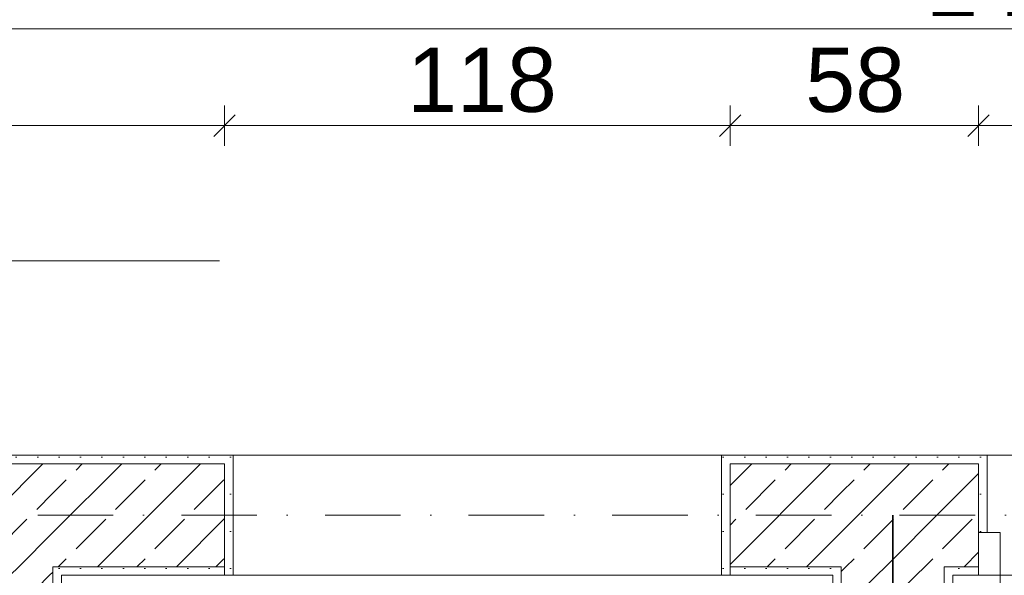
# Model space of a CAD drawing. Header units: millimetres. Extents: x -126905 to -83905, y -179170 to 5194.
# Tile 33 of 70: x -109567 to -107269, y -98007 to -96710. Entities that reach past the tile are written whole.
import ezdxf
from ezdxf.enums import TextEntityAlignment as Align

# ---------------------------------------------------------------- set-up
doc = ezdxf.new("R2010")
doc.units = ezdxf.units.MM
doc.header["$MEASUREMENT"] = 0
doc.linetypes.add('Kropki i Kreski', pattern=[335.138881, 176.388884, -88.194442, 0, -70.555556])
for name, color, linetype, lineweight in [('Nowe_0_Nr_pióra__21', 7, 'Continuous', 20), ('Nowe_Drzwi Archicad_Nr_pióra__3', 7, 'Continuous', 13), ('Nowe_Konstrukcja - Ściany zew_Nr_pióra__21', 7, 'Continuous', 20), ('Nowe_Konstrukcja - Ściany zew_Nr_pióra__3', 7, 'Continuous', 13), ('Nowe_Osie_Nr_pióra__4', 8, 'Continuous', 13), ('Nowe_Wymiarowanie - Ogólne_Nr_pióra__42', 8, 'Continuous', 25), ('Nowe_Znaczniki drzwi Archicada_Nr_pióra__2', 8, 'Continuous', 15), ('Nowe_Znaczniki drzwi Archicada_Nr_pióra__7', 7, 'Continuous', 35)]:
    doc.layers.add(name, color=color, linetype=linetype, lineweight=lineweight)
for name, color, linetype, lineweight, true_color in [('Nowe_0_Nr_pióra__8', 7, 'Continuous', 35, 0xa80f02), ('Nowe_Elementy Modelu - Strefy_Nr_pióra__121', 7, 'Continuous', 0, 0xd5e3e3), ('Nowe_Konstrukcja - Ściany zew_Nr_pióra__23', 7, 'Continuous', 13, 0x858585), ('Nowe_Wymiarowanie - Ogólne_Nr_pióra__81', 7, 'Continuous', 13, 0x6a6a6a), ('Nowe_Znaczniki drzwi Archicada_Nr_pióra__81', 7, 'Continuous', 13, 0x6a6a6a)]:
    doc.layers.add(name, color=color, linetype=linetype, lineweight=lineweight, true_color=true_color)
for name, color, linetype in [('Nowe_Konstrukcja - Ściany zew', 7, 'Continuous'), ('Nowe_Osie', 7, 'Continuous'), ('Nowe_Wymiarowanie - Ogólne', 7, 'Continuous'), ('Nowe_Znaczniki drzwi Archicada', 7, 'Continuous')]:
    doc.layers.add(name, color=color, linetype=linetype)
doc.styles.add('STYL_AUTOMATYCZNY_1', font='arial.ttf')
doc.linetypes.add('REI 60', pattern='A,0,[1,PB-ARCH-003 RZUT I PIÄTRA_1.Kondygnacja (1)1.Shx,S=5.15873,R=0,X=0,Y=-0.001199],-650,0', length=650)
doc.dimstyles.new('STYL_AUTOMATYCZNY__1', dxfattribs={"dimtxt": 150, "dimasz": 47.5, "dimexe": 0.18, "dimexo": 0.0625, "dimgap": 0, "dimtad": 1, "dimtih": 1, "dimtoh": 1, "dimdec": 0, "dimlfac": 0.1, "dimzin": 0, "dimdsep": 46, "dimtxsty": 'STYL_AUTOMATYCZNY_1', "dimblk": 'ARROWHEAD_6', "dimblk1": 'ARROWHEAD_6', "dimblk2": 'ARROWHEAD_6', "dimcen": 0.09, "dimse1": 1, "dimse2": 1, "dimclrd": 256, "dimclre": 256, "dimclrt": 8, "dimazin": 0, "dimtfac": 1, "dimtdec": 4, "dimtmove": 0, "dimatfit": 3, "dimfxl": 0, "dimtolj": 1, "dimtzin": 0, "dimarcsym": 0})
doc.dimstyles.new('STYL_AUTOMATYCZNY__2', dxfattribs={"dimtxt": 150, "dimasz": 47.5, "dimexe": 0.18, "dimexo": 0.0625, "dimgap": 0, "dimtad": 1, "dimdec": 0, "dimlfac": 0.1, "dimzin": 0, "dimdsep": 46, "dimtxsty": 'STYL_AUTOMATYCZNY_1', "dimblk": 'ARROWHEAD_6', "dimblk1": 'ARROWHEAD_6', "dimblk2": 'ARROWHEAD_6', "dimcen": 0.09, "dimse1": 1, "dimse2": 1, "dimclrd": 256, "dimclre": 256, "dimclrt": 8, "dimazin": 0, "dimtfac": 1, "dimtdec": 4, "dimtmove": 0, "dimatfit": 3, "dimfxl": 0, "dimtolj": 1, "dimtzin": 0, "dimarcsym": 0})
pattern_1 = [(0, (0, 0), (0, 86.60254), [0, -50]), (0, (25, 43.3), (0, 86.60254), [0, -50])]
pattern_2 = [(45, (0, 0), (-91.92388, 91.92388), []), (45, (-45.96, 45.96), (-91.92388, 91.92388), [97.5, -32.5])]

# ---------------------------------------------------------------- blocks, each defined once
blk = doc.blocks.new('Otwór drzwiowy_ prostokątny 27')
at = {"layer": 'Nowe_Drzwi Archicad_Nr_pióra__3', "color": 7, "linetype": 'Continuous', "lineweight": 13}
for p, q in [((-590, 280), (-570, 280)), ((-570, 0), (-570, 280)), ((590, 280), (570, 280)), ((570, 0), (570, 280))]:
    blk.add_line(p, q, dxfattribs=at)
blk = doc.blocks.new('Drzwi podwójne_ asymetryczne 27')
at = {"layer": 'Nowe_Drzwi Archicad_Nr_pióra__3', "color": 7, "linetype": 'Continuous', "lineweight": 13}
for p, q in [((610, 820), (610, 900)), ((610, 900), (650, 900)), ((650, 900), (650, 820)), ((650, 820), (610, 820)), ((630, 820), (630, 80)), ((-650, 400), (-650, 300)), ((-610, 400), (-650, 400)), ((-610, 300), (-610, 400)), ((-650, 300), (-610, 300)), ((-630, 300), (-630, 100)), ((-610, 100), (-650, 100)), ((-650, 100), (-650, 0)), ((-610, 0), (-610, 100)), ((610, 0), (610, 80)), ((610, 80), (650, 80)), ((650, 80), (650, 0)), ((-650, 0), (-700, 0)), ((-700, 0), (-700, -100)), ((-700, 0), (-700, -20)), ((-700, 0), (-700, -20)), ((-650, -100), (-650, 0)), ((-650, 0), (-610, 0)), ((650, 0), (610, 0)), ((700, 0), (650, 0)), ((650, 0), (650, -100)), ((700, -100), (700, 0)), ((700, 0), (700, -20)), ((700, 0), (700, -20)), ((-700, -20), (-700, -100)), ((-700, -20), (-700, -100)), ((700, -20), (700, -100)), ((700, -20), (700, -100)), ((-700, -100), (-650, -100)), ((-680, -100), (-680, -280)), ((650, -100), (700, -100)), ((680, -100), (680, -280)), ((-700, -280), (-680, -280)), ((700, -280), (680, -280))]:
    blk.add_line(p, q, dxfattribs=at)
at = {"layer": 'Nowe_Drzwi Archicad_Nr_pióra__3', "color": 7, "linetype": 'Continuous', "lineweight": 13, "flags": 128}
for points in [[(630, 820), (630, 80), (610, 80), (610, 820)], [(650, 820), (650, 80), (630, 80), (630, 820)], [(-650, 300), (-650, 100), (-630, 100), (-630, 300)], [(-630, 300), (-630, 100), (-610, 100), (-610, 300)]]:
    blk.add_lwpolyline(points, close=True, dxfattribs=at)
at = {"layer": 'Nowe_Drzwi Archicad_Nr_pióra__3', "color": 7, "linetype": 'Continuous', "lineweight": 13}
for centre, radius, start, end in [((650, 0), 900, 90, 180), ((-650, 0), 400, 0, 90)]:
    blk.add_arc(centre, radius, start, end, dxfattribs=at)
blk = doc.blocks.new('Znacznik D 27')
at = {"layer": 'Nowe_Znaczniki drzwi Archicada_Nr_pióra__2', "color": 8, "linetype": 'Continuous', "lineweight": 15, "flags": 128}
blk.add_lwpolyline([(200, 363.8, 1), (-200, 363.8, 1)], format="xyb", close=True, dxfattribs=at)
at = {"layer": 'Nowe_Znaczniki drzwi Archicada_Nr_pióra__81', "color": 251, "linetype": 'Continuous', "lineweight": 13, "true_color": 0x6a6a6a}
blk.add_line((0, 163.8), (0, -280), dxfattribs=at)
at = {"layer": 'Nowe_Znaczniki drzwi Archicada_Nr_pióra__7', "color": 7, "lineweight": 35, "char_height": 150, "attachment_point": 7, "style": 'STYL_AUTOMATYCZNY_1'}
for s, insert, rotation in [('\\A1;{\\pql;\\pt0;\\fArial|b0|i0|c238|p0;\\W1.000000;D1P\\fArial|b0|i0|c238|p0;\\W1.000000;\\fArial|b0|i0|c238|p0;\\W1.000000;\\fArial|b0|i0|c238|p0;\\W1.000000;}', (200.1, 438.8), 180), ('\\A1;{\\pql;\\pt0;\\fArial|b0|i0|c238|p0;\\W1.000000;205\\fArial|b0|i0|c238|p0;\\W1.000000;\\A1{\\H.66x;\\S^  ;}\\fArial|b0|i0|c238|p0;\\W1.000000;\\fArial|b0|i0|c238|p0;\\W1.000000;}', (-227.5, 203), 270), ('\\A1;{\\pql;\\pt0;\\fArial|b0|i0|c238|p0;\\W1.000000;130\\fArial|b0|i0|c238|p0;\\W1.000000;\\A1{\\H.66x;\\S^  ;}\\fArial|b0|i0|c238|p0;\\W1.000000;\\fArial|b0|i0|c238|p0;\\W1.000000;}', (72.4, 203), 270)]:
    blk.add_mtext(s, dxfattribs=dict(at, insert=insert, rotation=rotation))
blk = doc.blocks.new('Ściana_5_1', base_point=(-104389, -97866.6))
at = {"layer": 'Nowe_Konstrukcja - Ściany zew_Nr_pióra__23', "linetype": 'Continuous', "lineweight": 13, "true_color": 0x858585}
h = blk.add_hatch(dxfattribs=at)
h.set_pattern_fill('Tynk_0001', color=252, style=0, pattern_type=2)
h.set_pattern_definition(pattern_1)
h.paths.add_polyline_path([(-110459.5, -97726.6), (-110459.5, -97746.6), (-109089, -97746.6), (-109089, -97726.6)])
h = blk.add_hatch(dxfattribs=at)
h.set_pattern_fill('Tynk_0001', color=252, style=0, pattern_type=2)
h.set_pattern_definition(pattern_1)
h.paths.add_polyline_path([(-109089, -97726.6), (-109089, -97746.6), (-109089, -98006.6), (-109069, -98006.6), (-109069, -97726.6)])
h = blk.add_hatch(dxfattribs=at)
h.set_pattern_fill('Tynk_0001', color=252, style=0, pattern_type=2)
h.set_pattern_definition(pattern_1)
h.paths.add_polyline_path([(-107929, -97726.6), (-107929, -98006.6), (-107909, -98006.6), (-107909, -97746.6), (-107909, -97726.6)])
h = blk.add_hatch(dxfattribs=at)
h.set_pattern_fill('Tynk_0001', color=252, style=0, pattern_type=2)
h.set_pattern_definition(pattern_1)
h.paths.add_polyline_path([(-107909, -97726.6), (-107909, -97746.6), (-107329, -97746.6), (-107329, -97726.6)])
h = blk.add_hatch(dxfattribs=at)
h.set_pattern_fill('Tynk_0001', color=252, style=0, pattern_type=2)
h.set_pattern_definition(pattern_1)
h.paths.add_polyline_path([(-107309, -97726.6), (-107329, -97726.6), (-107329, -97746.6), (-107329, -97906.6), (-107309, -97906.6)])
h = blk.add_hatch(dxfattribs=at)
h.set_pattern_fill('Beton_zbrojony_0001', color=252, style=0, pattern_type=2)
h.set_pattern_definition(pattern_2)
h.paths.add_polyline_path([(-109729.5, -97986.6), (-109489.5, -97986.6), (-109489.5, -97746.6), (-109729.5, -97746.6)])
h = blk.add_hatch(dxfattribs=at)
h.set_pattern_fill('Beton_zbrojony_0001', color=252, style=0, pattern_type=2)
h.set_pattern_definition(pattern_2)
h.paths.add_polyline_path([(-109489.5, -97986.6), (-109089, -97986.6), (-109089, -97746.6), (-109489.5, -97746.6)])
h = blk.add_hatch(dxfattribs=at)
h.set_pattern_fill('Beton_zbrojony_0001', color=252, style=0, pattern_type=2)
h.set_pattern_definition(pattern_2)
h.paths.add_polyline_path([(-107649.5, -97746.6), (-107909, -97746.6), (-107909, -97986.6), (-107649.5, -97986.6)])
h = blk.add_hatch(dxfattribs=at)
h.set_pattern_fill('Beton_zbrojony_0001', color=252, style=0, pattern_type=2)
h.set_pattern_definition(pattern_2)
h.paths.add_polyline_path([(-107649.5, -97986.6), (-107409.5, -97986.6), (-107409.5, -97746.6), (-107649.5, -97746.6)])
h = blk.add_hatch(dxfattribs=at)
h.set_pattern_fill('Beton_zbrojony_0001', color=252, style=0, pattern_type=2)
h.set_pattern_definition(pattern_2)
h.paths.add_polyline_path([(-107409.5, -97746.6), (-107409.5, -97986.6), (-107329, -97986.6), (-107329, -97906.6), (-107329, -97746.6)])
h = blk.add_hatch(dxfattribs=at)
h.set_pattern_fill('Tynk_0001', color=252, style=0, pattern_type=2)
h.set_pattern_definition(pattern_1)
h.paths.add_polyline_path([(-109489.5, -98006.6), (-109469.5, -98006.6), (-109469.5, -97986.6), (-109489.5, -97986.6)])
h = blk.add_hatch(dxfattribs=at)
h.set_pattern_fill('Tynk_0001', color=252, style=0, pattern_type=2)
h.set_pattern_definition(pattern_1)
h.paths.add_polyline_path([(-109469.5, -97986.6), (-109469.5, -98006.6), (-109089, -98006.6), (-109089, -97986.6)])
h = blk.add_hatch(dxfattribs=at)
h.set_pattern_fill('Tynk_0001', color=252, style=0, pattern_type=2)
h.set_pattern_definition(pattern_1)
h.paths.add_polyline_path([(-107909, -98006.6), (-107669.5, -98006.6), (-107669.5, -97986.6), (-107909, -97986.6)])
h = blk.add_hatch(dxfattribs=at)
h.set_pattern_fill('Tynk_0001', color=252, style=0, pattern_type=2)
h.set_pattern_definition(pattern_1)
h.paths.add_polyline_path([(-107669.5, -98006.6), (-107649.5, -98006.6), (-107649.5, -97986.6), (-107669.5, -97986.6)])
h = blk.add_hatch(dxfattribs=at)
h.set_pattern_fill('Tynk_0001', color=252, style=0, pattern_type=2)
h.set_pattern_definition(pattern_1)
h.paths.add_polyline_path([(-107409.5, -98006.6), (-107389.5, -98006.6), (-107389.5, -97986.6), (-107409.5, -97986.6)])
h = blk.add_hatch(dxfattribs=at)
h.set_pattern_fill('Tynk_0001', color=252, style=0, pattern_type=2)
h.set_pattern_definition(pattern_1)
h.paths.add_polyline_path([(-107389.5, -98006.6), (-107329, -98006.6), (-107329, -97986.6), (-107389.5, -97986.6)])
at = {"layer": 'Nowe_Konstrukcja - Ściany zew_Nr_pióra__21', "color": 7, "linetype": 'Continuous', "lineweight": 20}
for p, q in [((-109089, -97726.6), (-109069, -97726.6)), ((-109069, -98006.6), (-109069, -97726.6)), ((-107929, -98006.6), (-107929, -97726.6)), ((-107909, -97726.6), (-107929, -97726.6)), ((-107329, -97726.6), (-107309, -97726.6)), ((-107309, -97906.6), (-107309, -97726.6)), ((-107329, -97906.6), (-107309, -97906.6)), ((-107329, -97986.6), (-107329, -97906.6)), ((-109089, -98006.6), (-109069, -98006.6)), ((-107909, -98006.6), (-107929, -98006.6)), ((-107329, -98006.6), (-107329, -97986.6))]:
    blk.add_line(p, q, dxfattribs=at)
at = {"layer": 'Nowe_Konstrukcja - Ściany zew_Nr_pióra__21', "color": 7, "linetype": 'Continuous', "lineweight": 20, "flags": 128}
for points in [[(-109089, -97726.6), (-110459.5, -97726.6)], [(-107329, -97726.6), (-107909, -97726.6)], [(-109469.5, -98006.6), (-109089, -98006.6)], [(-107909, -98006.6), (-107669.5, -98006.6)], [(-107389.5, -98006.6), (-107329, -98006.6)]]:
    blk.add_lwpolyline(points, dxfattribs=at)
at = {"layer": 'Nowe_Konstrukcja - Ściany zew_Nr_pióra__3', "color": 7, "linetype": 'Continuous', "lineweight": 13}
for p, q in [((-109489.5, -97746.6), (-109729.5, -97746.6)), ((-109089, -97746.6), (-109489.5, -97746.6)), ((-109089, -97746.6), (-109089, -98006.6)), ((-107649.5, -97746.6), (-107909, -97746.6)), ((-107909, -97746.6), (-107909, -98006.6)), ((-107409.5, -97746.6), (-107649.5, -97746.6)), ((-107329, -97746.6), (-107409.5, -97746.6)), ((-107329, -97746.6), (-107329, -97906.6)), ((-109489.5, -98006.6), (-109489.5, -97986.6)), ((-109489.5, -97986.6), (-109089, -97986.6)), ((-107909, -97986.6), (-107649.5, -97986.6)), ((-107649.5, -97986.6), (-107649.5, -98006.6)), ((-107409.5, -98006.6), (-107409.5, -97986.6)), ((-107409.5, -97986.6), (-107329, -97986.6))]:
    blk.add_line(p, q, dxfattribs=at)
at = {"layer": 'Nowe_Drzwi Archicad_Nr_pióra__3', "color": 7, "linetype": 'Continuous', "lineweight": 13, "xscale": -1, "zscale": 1000}
blk.add_blockref('Otwór drzwiowy_ prostokątny 27', (-108499, -98006.6), dxfattribs=at)
at = {"layer": 'Nowe_Drzwi Archicad_Nr_pióra__3', "color": 7, "linetype": 'Continuous', "lineweight": 13, "xscale": -1, "zscale": 1000, "rotation": 180}
blk.add_blockref('Drzwi podwójne_ asymetryczne 27', (-106629, -98006.6), dxfattribs=at)
at = {"layer": 'Nowe_Znaczniki drzwi Archicada', "color": 251, "lineweight": 13, "true_color": 0x6a6a6a, "rotation": 180}
blk.add_blockref('Znacznik D 27', (-106629, -98006.6), dxfattribs=at)
blk = doc.blocks.new('Ściana_6_1', base_point=(-107529.5, -97866.6))
at = {"layer": 'Nowe_Konstrukcja - Ściany zew_Nr_pióra__23', "linetype": 'Continuous', "lineweight": 13, "true_color": 0x858585}
h = blk.add_hatch(dxfattribs=at)
h.set_pattern_fill('Tynk_0001', color=252, style=0, pattern_type=2)
h.set_pattern_definition(pattern_1)
h.paths.add_polyline_path([(-107649.5, -99826.6), (-107649.5, -98006.6), (-107669.5, -98006.6), (-107669.5, -99826.6)])
h = blk.add_hatch(dxfattribs=at)
h.set_pattern_fill('Beton_zbrojony_0001', color=252, style=0, pattern_type=2)
h.set_pattern_definition(pattern_2)
h.paths.add_polyline_path([(-107649.5, -98006.6), (-107409.5, -98006.6), (-107409.5, -97986.6), (-107649.5, -97986.6)])
h = blk.add_hatch(dxfattribs=at)
h.set_pattern_fill('Beton_zbrojony_0001', color=252, style=0, pattern_type=2)
h.set_pattern_definition(pattern_2)
h.paths.add_polyline_path([(-107409.5, -99846.6), (-107409.5, -98006.6), (-107649.5, -98006.6), (-107649.5, -99846.6)])
h = blk.add_hatch(dxfattribs=at)
h.set_pattern_fill('Tynk_0001', color=252, style=0, pattern_type=2)
h.set_pattern_definition(pattern_1)
h.paths.add_polyline_path([(-107389.5, -100086.6), (-107389.5, -98006.6), (-107409.5, -98006.6), (-107409.5, -100086.6)])
at = {"layer": 'Nowe_Konstrukcja - Ściany zew_Nr_pióra__21', "color": 7, "linetype": 'Continuous', "lineweight": 20, "flags": 128}
for points in [[(-107669.5, -98006.6), (-107669.5, -99826.6)], [(-107389.5, -100086.6), (-107389.5, -98006.6)]]:
    blk.add_lwpolyline(points, dxfattribs=at)
at = {"layer": 'Nowe_Konstrukcja - Ściany zew_Nr_pióra__3', "color": 7, "linetype": 'Continuous', "lineweight": 13}
for p, q in [((-107649.5, -97986.6), (-107649.5, -98006.6)), ((-107649.5, -98006.6), (-107649.5, -99826.6)), ((-107409.5, -98006.6), (-107409.5, -97986.6)), ((-107409.5, -99846.6), (-107409.5, -98006.6)), ((-107649.5, -99846.6), (-107649.5, -99826.6)), ((-107409.5, -100086.6), (-107409.5, -99846.6))]:
    blk.add_line(p, q, dxfattribs=at)
blk = doc.blocks.new('Ściana_22_1', base_point=(-109609.5, -99966.6))
at = {"layer": 'Nowe_Konstrukcja - Ściany zew_Nr_pióra__23', "linetype": 'Continuous', "lineweight": 13, "true_color": 0x858585}
h = blk.add_hatch(dxfattribs=at)
h.set_pattern_fill('Tynk_0001', color=252, style=0, pattern_type=2)
h.set_pattern_definition(pattern_1)
h.paths.add_polyline_path([(-109749.5, -98006.6), (-109749.5, -99826.6), (-109729.5, -99826.6), (-109729.5, -98006.6)])
h = blk.add_hatch(dxfattribs=at)
h.set_pattern_fill('Beton_zbrojony_0001', color=252, style=0, pattern_type=2)
h.set_pattern_definition(pattern_2)
h.paths.add_polyline_path([(-109729.5, -98006.6), (-109489.5, -98006.6), (-109489.5, -97986.6), (-109729.5, -97986.6)])
h = blk.add_hatch(dxfattribs=at)
h.set_pattern_fill('Beton_zbrojony_0001', color=252, style=0, pattern_type=2)
h.set_pattern_definition(pattern_2)
h.paths.add_polyline_path([(-109729.5, -98006.6), (-109729.5, -99826.6), (-109489.5, -99826.6), (-109489.5, -98006.6)])
h = blk.add_hatch(dxfattribs=at)
h.set_pattern_fill('Tynk_0001', color=252, style=0, pattern_type=2)
h.set_pattern_definition(pattern_1)
h.paths.add_polyline_path([(-109469.5, -99826.6), (-109469.5, -98006.6), (-109489.5, -98006.6), (-109489.5, -99826.6)])
h = blk.add_hatch(dxfattribs=at)
h.set_pattern_fill('Beton_zbrojony_0001', color=252, style=0, pattern_type=2)
h.set_pattern_definition(pattern_2)
h.paths.add_polyline_path([(-109729.5, -99846.6), (-109489.5, -99846.6), (-109489.5, -99826.6), (-109729.5, -99826.6)])
at = {"layer": 'Nowe_Konstrukcja - Ściany zew_Nr_pióra__21', "color": 7, "linetype": 'Continuous', "lineweight": 20, "flags": 128}
for points in [[(-109749.5, -98006.6), (-109749.5, -99826.6)], [(-109469.5, -99826.6), (-109469.5, -98006.6)]]:
    blk.add_lwpolyline(points, dxfattribs=at)
at = {"layer": 'Nowe_Konstrukcja - Ściany zew_Nr_pióra__3', "color": 7, "linetype": 'Continuous', "lineweight": 13}
for p, q in [((-109729.5, -97986.6), (-109729.5, -98006.6)), ((-109729.5, -98006.6), (-109729.5, -99826.6)), ((-109489.5, -98006.6), (-109489.5, -97986.6)), ((-109489.5, -99826.6), (-109489.5, -98006.6)), ((-109729.5, -99826.6), (-109729.5, -99846.6)), ((-109489.5, -99846.6), (-109489.5, -99826.6))]:
    blk.add_line(p, q, dxfattribs=at)
blk = doc.blocks.new('Standardowy znacznik osi_5')
at = {"layer": 'Nowe_Osie_Nr_pióra__4', "color": 8, "linetype": 'Kropki i Kreski', "lineweight": 13}
blk.add_line((1000, 0), (32849.3, 0), dxfattribs=at)
at = {"layer": 'Nowe_Osie_Nr_pióra__4', "color": 8, "lineweight": 13, "style": 'STYL_AUTOMATYCZNY_1'}
for tag, p in [('AC_MarkerText_1_0', (-250, -239.3)), ('AC_MarkerText_1_1', (34099.3, -239.3))]:
    blk.add_attdef(tag, text='', height=250, rotation=180, dxfattribs=at).set_placement(p, align=Align.TOP_CENTER)
blk = doc.blocks.new('*D230')
at = {"layer": 'Nowe_Wymiarowanie - Ogólne_Nr_pióra__81', "color": 251, "linetype": 'Continuous', "lineweight": 13, "true_color": 0x6a6a6a}
for p, q in [((-118409.5, -96778.5), (-118409.5, -96684.8)), ((-95969.5, -96778.5), (-95969.5, -96684.8)), ((-118384.5, -96706.6), (-118434.5, -96756.6)), ((-95994.5, -96756.6), (-95944.5, -96706.6)), ((-118447, -96731.6), (-118409.5, -96731.6)), ((-118409.5, -96731.6), (-95969.5, -96731.6)), ((-95969.5, -96731.6), (-95932, -96731.6))]:
    blk.add_line(p, q, dxfattribs=at)
at = {"layer": 'Nowe_Wymiarowanie - Ogólne_Nr_pióra__42', "color": 8, "lineweight": 25, "insert": (-107446.9, -96701.6), "char_height": 150, "attachment_point": 7, "style": 'STYL_AUTOMATYCZNY_1'}
blk.add_mtext('\\A1;{\\pql;\\fArial|b0|i0|c238|p0;\\W1.000000;2\xa0244}', dxfattribs=at)
blk = doc.blocks.new('ARROWHEAD_6')
at = {"color": 0, "linetype": 'Continuous', "lineweight": 0}
for p, q in [((-0.5, -0.5), (0.5, 0.5)), ((0, 0), (-1, 0))]:
    blk.add_line(p, q, dxfattribs=at)
blk = doc.blocks.new('*D233')
at = {"layer": 'Nowe_Wymiarowanie - Ogólne_Nr_pióra__81', "color": 251, "linetype": 'Continuous', "lineweight": 13, "true_color": 0x6a6a6a}
for p, q in [((-119364.6, -96151.6), (-119414.6, -96101.6)), ((-119436.5, -96126.6), (-119342.7, -96126.6)), ((-119389.6, -96126.6), (-119389.6, -97746.6)), ((-119364.6, -97771.6), (-119414.6, -97721.6)), ((-119436.5, -97746.6), (-119342.7, -97746.6))]:
    blk.add_line(p, q, dxfattribs=at)
at = {"layer": 'Nowe_Wymiarowanie - Ogólne_Nr_pióra__42', "color": 8, "lineweight": 25, "char_height": 150, "attachment_point": 7, "rotation": 90, "style": 'STYL_AUTOMATYCZNY_1'}
for s, insert in [('\\A1;{\\pql;\\fArial|b0|i0|c238|p0;\\W1.000000;12}', (-119414.6, -96439.7)), ('\\A1;{\\pql;\\fArial|b0|i0|c238|p0;\\W1.000000;162}', (-119419.6, -97108.2))]:
    blk.add_mtext(s, dxfattribs=dict(at, insert=insert))
blk = doc.blocks.new('*D270')
at = {"layer": 'Nowe_Wymiarowanie - Ogólne_Nr_pióra__81', "color": 251, "linetype": 'Continuous', "lineweight": 13, "true_color": 0x6a6a6a}
for p, q in [((-96203.4, -92011.6), (-96253.4, -91961.6)), ((-96228.4, -91949.1), (-96228.4, -91986.6)), ((-96275.3, -91986.6), (-96181.5, -91986.6)), ((-96228.4, -91986.6), (-96228.4, -97746.6)), ((-96203.4, -97771.6), (-96253.4, -97721.6))]:
    blk.add_line(p, q, dxfattribs=at)
at = {"layer": 'Nowe_Wymiarowanie - Ogólne_Nr_pióra__42', "color": 8, "lineweight": 25, "insert": (-96258.4, -95038.2), "char_height": 150, "attachment_point": 7, "rotation": 90, "style": 'STYL_AUTOMATYCZNY_1'}
blk.add_mtext('\\A1;{\\pql;\\fArial|b0|i0|c238|p0;\\W1.000000;576}', dxfattribs=at)
blk = doc.blocks.new('*D272')
at = {"layer": 'Nowe_Wymiarowanie - Ogólne_Nr_pióra__81', "color": 251, "linetype": 'Continuous', "lineweight": 13, "true_color": 0x6a6a6a}
for p, q in [((-96203.4, -98011.6), (-96253.4, -97961.6)), ((-96275.3, -97986.6), (-96181.5, -97986.6)), ((-96228.4, -97986.6), (-96228.4, -102846.6)), ((-96203.4, -102871.6), (-96253.4, -102821.6)), ((-96275.3, -102846.6), (-96181.5, -102846.6))]:
    blk.add_line(p, q, dxfattribs=at)
at = {"layer": 'Nowe_Wymiarowanie - Ogólne_Nr_pióra__42', "color": 8, "lineweight": 25, "char_height": 150, "attachment_point": 7, "rotation": 90, "style": 'STYL_AUTOMATYCZNY_1'}
for s, insert in [('\\A1;{\\pql;\\fArial|b0|i0|c238|p0;\\W1.000000;24}', (-96253.4, -98294.3)), ('\\A1;{\\pql;\\fArial|b0|i0|c238|p0;\\W1.000000;486}', (-96258.4, -100588.2)), ('\\A1;{\\pql;\\fArial|b0|i0|c238|p0;\\W1.000000;24}', (-96258.4, -102821.6))]:
    blk.add_mtext(s, dxfattribs=dict(at, insert=insert))
blk = doc.blocks.new('*D274')
at = {"layer": 'Nowe_Wymiarowanie - Ogólne_Nr_pióra__81', "color": 251, "linetype": 'Continuous', "lineweight": 13, "true_color": 0x6a6a6a}
for p, q in [((-109489.5, -98447.7), (-109489.5, -98541.5)), ((-107669.5, -98447.7), (-107669.5, -98541.5)), ((-109514.5, -98519.6), (-109464.5, -98469.6)), ((-107694.5, -98519.6), (-107644.5, -98469.6)), ((-107669.5, -98494.6), (-109489.5, -98494.6)), ((-107632, -98494.6), (-107669.5, -98494.6))]:
    blk.add_line(p, q, dxfattribs=at)
at = {"layer": 'Nowe_Wymiarowanie - Ogólne_Nr_pióra__42', "color": 8, "lineweight": 25, "char_height": 150, "attachment_point": 7, "style": 'STYL_AUTOMATYCZNY_1'}
for s, insert in [('\\A1;{\\pql;\\fArial|b0|i0|c238|p0;\\W1.000000;24}', (-109464.5, -98464.6)), ('\\A1;{\\pql;\\fArial|b0|i0|c238|p0;\\W1.000000;182}', (-108636.7, -98464.6))]:
    blk.add_mtext(s, dxfattribs=dict(at, insert=insert))
blk = doc.blocks.new('*D305')
at = {"layer": 'Nowe_Wymiarowanie - Ogólne_Nr_pióra__81', "color": 251, "linetype": 'Continuous', "lineweight": 13, "true_color": 0x6a6a6a}
for p, q in [((-107409.5, -99637.9), (-107409.5, -99544.2)), ((-107329, -99637.9), (-107329, -99544.2)), ((-107384.5, -99566.1), (-107434.5, -99616.1)), ((-107304, -99566.1), (-107354, -99616.1)), ((-107447, -99591.1), (-107409.5, -99591.1)), ((-107409.5, -99591.1), (-107329, -99591.1))]:
    blk.add_line(p, q, dxfattribs=at)
at = {"layer": 'Nowe_Wymiarowanie - Ogólne_Nr_pióra__42', "color": 8, "lineweight": 25, "insert": (-107548.9, -99561.1), "char_height": 150, "attachment_point": 7, "style": 'STYL_AUTOMATYCZNY_1'}
blk.add_mtext('\\A1;{\\pql;\\fArial|b0|i0|c238|p0;\\W1.000000;8}', dxfattribs=at)
blk = doc.blocks.new('*D306')
at = {"layer": 'Nowe_Wymiarowanie - Ogólne_Nr_pióra__81', "color": 251, "linetype": 'Continuous', "lineweight": 13, "true_color": 0x6a6a6a}
for p, q in [((-107329, -99637.9), (-107329, -99544.2)), ((-105929, -99637.9), (-105929, -99544.2)), ((-107304, -99566.1), (-107354, -99616.1)), ((-105904, -99566.1), (-105954, -99616.1)), ((-107329, -99591.1), (-105929, -99591.1))]:
    blk.add_line(p, q, dxfattribs=at)
at = {"layer": 'Nowe_Wymiarowanie - Ogólne_Nr_pióra__42', "color": 8, "lineweight": 25, "char_height": 150, "attachment_point": 7, "style": 'STYL_AUTOMATYCZNY_1'}
for s, insert in [('\\A1;{\\pql;\\fArial|b0|i0|c238|p0;\\W1.000000;140}', (-106857.9, -99561.1)), ('\\A1;{\\pql;\\fArial|b0|i0|c238|p0;\\W1.000000;8}', (-106068.5, -99561.1))]:
    blk.add_mtext(s, dxfattribs=dict(at, insert=insert))
blk = doc.blocks.new('*D317')
at = {"layer": 'Nowe_Wymiarowanie - Ogólne_Nr_pióra__81', "color": 251, "linetype": 'Continuous', "lineweight": 13, "true_color": 0x6a6a6a}
for p, q in [((-113619.5, -97004.2), (-113619.5, -96910.4)), ((-109089, -97004.2), (-109089, -96910.4)), ((-113594.5, -96932.3), (-113644.5, -96982.3)), ((-109064, -96932.3), (-109114, -96982.3)), ((-113619.5, -96957.3), (-109089, -96957.3))]:
    blk.add_line(p, q, dxfattribs=at)
at = {"layer": 'Nowe_Wymiarowanie - Ogólne_Nr_pióra__42', "color": 8, "lineweight": 25, "insert": (-111525.9, -96927.3), "char_height": 150, "attachment_point": 7, "style": 'STYL_AUTOMATYCZNY_1'}
blk.add_mtext('\\A1;{\\pql;\\fArial|b0|i0|c238|p0;\\W1.000000;453}', dxfattribs=at)
blk = doc.blocks.new('*D318')
at = {"layer": 'Nowe_Wymiarowanie - Ogólne_Nr_pióra__81', "color": 251, "linetype": 'Continuous', "lineweight": 13, "true_color": 0x6a6a6a}
for p, q in [((-109089, -97004.2), (-109089, -96910.4)), ((-107909, -97004.2), (-107909, -96910.4)), ((-109064, -96932.3), (-109114, -96982.3)), ((-107884, -96932.3), (-107934, -96982.3)), ((-109089, -96957.3), (-107909, -96957.3))]:
    blk.add_line(p, q, dxfattribs=at)
at = {"layer": 'Nowe_Wymiarowanie - Ogólne_Nr_pióra__42', "color": 8, "lineweight": 25, "insert": (-108663, -96927.3), "char_height": 150, "attachment_point": 7, "style": 'STYL_AUTOMATYCZNY_1'}
blk.add_mtext('\\A1;{\\pql;\\fArial|b0|i0|c238|p0;\\W1.000000;118}', dxfattribs=at)
blk = doc.blocks.new('*D319')
at = {"layer": 'Nowe_Wymiarowanie - Ogólne_Nr_pióra__81', "color": 251, "linetype": 'Continuous', "lineweight": 13, "true_color": 0x6a6a6a}
for p, q in [((-107909, -97004.2), (-107909, -96910.4)), ((-107329, -97004.2), (-107329, -96910.4)), ((-107884, -96932.3), (-107934, -96982.3)), ((-107304, -96932.3), (-107354, -96982.3)), ((-107909, -96957.3), (-107329, -96957.3))]:
    blk.add_line(p, q, dxfattribs=at)
at = {"layer": 'Nowe_Wymiarowanie - Ogólne_Nr_pióra__42', "color": 8, "lineweight": 25, "insert": (-107733.5, -96927.3), "char_height": 150, "attachment_point": 7, "style": 'STYL_AUTOMATYCZNY_1'}
blk.add_mtext('\\A1;{\\pql;\\fArial|b0|i0|c238|p0;\\W1.000000;58}', dxfattribs=at)
blk = doc.blocks.new('*D320')
at = {"layer": 'Nowe_Wymiarowanie - Ogólne_Nr_pióra__81', "color": 251, "linetype": 'Continuous', "lineweight": 13, "true_color": 0x6a6a6a}
for p, q in [((-107329, -97004.2), (-107329, -96910.4)), ((-105929, -97004.2), (-105929, -96910.4)), ((-107304, -96932.3), (-107354, -96982.3)), ((-105904, -96932.3), (-105954, -96982.3)), ((-107329, -96957.3), (-105929, -96957.3))]:
    blk.add_line(p, q, dxfattribs=at)
at = {"layer": 'Nowe_Wymiarowanie - Ogólne_Nr_pióra__42', "color": 8, "lineweight": 25, "insert": (-106800.7, -96927.3), "char_height": 150, "attachment_point": 7, "style": 'STYL_AUTOMATYCZNY_1'}
blk.add_mtext('\\A1;{\\pql;\\fArial|b0|i0|c238|p0;\\W1.000000;140}', dxfattribs=at)

msp = doc.modelspace()

# ---------------------------------------------------------------- linework, layer by layer
at = {"layer": 'Nowe_0_Nr_pióra__21', "color": 7, "linetype": 'Continuous', "lineweight": 20, "flags": 128}
msp.add_lwpolyline([(-110300.6, -97072.8), (-110300.6, -97472.8), (-110300.6, -97272.8), (-110500.6, -97272.8), (-110300.6, -97472.8), (-110300.6, -97272.8), (-109100.6, -97272.8)], dxfattribs=at)
at = {"layer": 'Nowe_0_Nr_pióra__8', "color": 14, "linetype": 'REI 60', "lineweight": 35, "true_color": 0xa80f02}
msp.add_lwpolyline([(-107469, -102966.6), (-112029.5, -102966.6), (-112029.5, -99966.6), (-107529.5, -99966.6), (-107529.5, -97866.6)], dxfattribs=at)
at = {"layer": 'Nowe_Elementy Modelu - Strefy_Nr_pióra__121', "color": 254, "linetype": 'Continuous', "lineweight": 0, "true_color": 0xd5e3e3, "flags": 128}
for points in [[(-110479.4, -99826.6), (-110479.5, -97726.6), (-105589.5, -97726.6), (-95969.5, -97726.6), (-95969.5, -96146.6), (-111429.5, -96146.6), (-114206.4, -96146.6), (-114206.4, -96206.6), (-115006.4, -96206.6), (-115006.4, -96146.6), (-117749.5, -96146.6), (-117749.5, -97726.6), (-111889.5, -97726.7), (-111889.4, -99826.7)], [(-109469.5, -98006.6), (-109469.5, -99826.6), (-107669.5, -99826.6), (-107669.5, -98006.6)]]:
    msp.add_lwpolyline(points, close=True, dxfattribs=at)

# ---------------------------------------------------------------- block references
at = {"layer": 'Nowe_Konstrukcja - Ściany zew', "color": 7, "lineweight": 20}
for name, p in [('Ściana_5_1', (-104389, -97866.6)), ('Ściana_22_1', (-109609.5, -99966.6)), ('Ściana_6_1', (-107529.5, -97866.6))]:
    msp.add_blockref(name, p, dxfattribs=at)
at = {"layer": 'Nowe_Osie', "color": 8, "linetype": 'Continuous', "lineweight": 15, "zscale": 1000, "rotation": 180}
msp.add_blockref('Standardowy znacznik osi_5', (-91921.8, -97866.6), dxfattribs=at)

# ---------------------------------------------------------------- dimensions: what is measured, and where the dimension line sits
at = {"layer": 'Nowe_Wymiarowanie - Ogólne', "color": 251, "linetype": 'Continuous', "lineweight": 13, "true_color": 0x6a6a6a}
for base, p1, p2, picture, middle in [((-96228.4, -97746.6), (-115107, -91986.6), (-100109.5, -97746.6), '*D270', (-96333.4, -94867)), ((-119389.6, -97746.6), (-108879.5, -96126.6), (-118409.5, -97746.6), '*D233', (-119494.6, -96937)), ((-96228.4, -102846.6), (-100109.5, -97986.6), (-120469.2, -102846.6), '*D272', (-96333.4, -100417))]:
    dim = msp.add_linear_dim(base=base, p1=p1, p2=p2, angle=270, dimstyle='STYL_AUTOMATYCZNY__2', dxfattribs=at)
    dim.commit()
    dim.dimension.update_dxf_attribs({"geometry": picture, "text_midpoint": middle, "dimtype": 160, "text_rotation": 90})
for base, p1, p2, picture, middle in [((-95969.5, -96731.6), (-118409.5, -97726.6), (-95969.5, -97726.6), '*D230', (-107189.6, -96626.6)), ((-109089, -96957.3), (-113619.5, -97726.6), (-109089, -97726.6), '*D317', (-111354.7, -96852.3)), ((-107909, -96957.3), (-109089, -97726.6), (-107909, -98006.6), '*D318', (-108491.8, -96852.3)), ((-107329, -96957.3), (-107909, -98006.6), (-107329, -97726.6), '*D319', (-107619.3, -96852.3)), ((-105929, -96957.3), (-107329, -97726.6), (-105929, -97726.6), '*D320', (-106629.4, -96852.3)), ((-107329, -99591.1), (-107409.5, -99046.6), (-107329, -98006.6), '*D305', (-107491.8, -99486.1)), ((-105929, -99591.1), (-107329, -98006.6), (-105929, -98006.6), '*D306', (-106686.6, -99486.1))]:
    dim = msp.add_linear_dim(base=base, p1=p1, p2=p2, dimstyle='STYL_AUTOMATYCZNY__1', dxfattribs=at)
    dim.commit()
    dim.dimension.update_dxf_attribs({"geometry": picture, "text_midpoint": middle, "dimtype": 160})
dim = msp.add_linear_dim(base=(-109489.5, -98494.6), p1=(-107669.5, -98006.6), p2=(-109489.5, -98916.6), angle=180, dimstyle='STYL_AUTOMATYCZNY__1', dxfattribs=at)
dim.commit()
dim.dimension.update_dxf_attribs({"geometry": '*D274', "text_midpoint": (-108465.5, -98389.6), "dimtype": 160})

doc.saveas('drawing.dxf')
